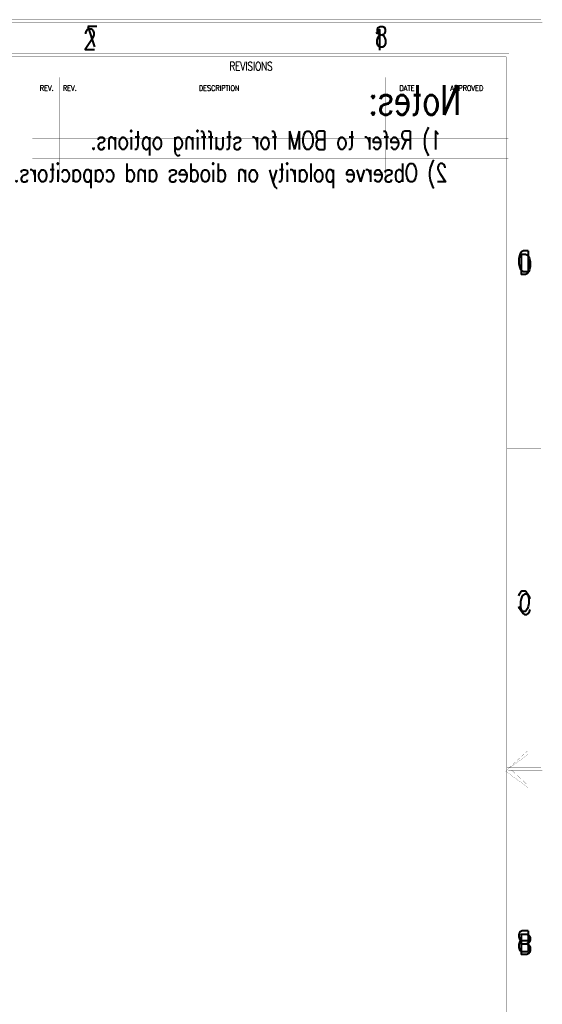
# Model space of a CAD drawing. Extents: x -4.8 to 11.7, y -3.6 to 8.1.
# Tile 53 of 53: x 7.9 to 11.7, y 1 to 8.1. Entities that reach past the tile are written whole.
import ezdxf

# ---------------------------------------------------------------- set-up
doc = ezdxf.new("R2010")
doc.units = 0
for name, color, linetype in [('2D_LINE_129', 2, 'CONTINUOUS'), ('2D_LINE_130', 106, 'CONTINUOUS'), ('TEXT_129', 2, 'CONTINUOUS'), ('TEXT_130', 106, 'CONTINUOUS')]:
    doc.layers.add(name, color=color, linetype=linetype)
doc.styles.add('W0$00075', font='simplex', dxfattribs={"width": 0.75})
doc.styles.add('W0$001', font='simplex', dxfattribs={"width": 0.75})

# ---------------------------------------------------------------- blocks, each defined once
blk = doc.blocks.new('SMOOTH_0$001')
at = {"const_width": 0.0005}
blk.add_lwpolyline([(-0.00025, 0, 1), (0.00025, 0, 1)], format="xyb", close=True, dxfattribs=at)
blk = doc.blocks.new('DRAWING_89')
at = {"layer": '2D_LINE_130', "const_width": 0.001}
for points in [[(15.9061, -0.4699), (-0.5924, -0.4699), (-0.5924, 10.2056), (15.9061, 10.2056)], [(15.6787, -0.2272), (-0.3346, -0.2272), (-0.3346, 9.963), (15.6787, 9.963)]]:
    blk.add_lwpolyline(points, close=True, dxfattribs=at)
for points in [[(13.7225, 9.963), (13.7225, 10.2056)], [(15.9061, 7.1486), (15.6635, 7.1486)], [(15.6795, 4.868), (15.8099, 4.9882)], [(15.9061, 4.8679), (15.6635, 4.8679)], [(15.6795, 4.868), (15.8099, 4.7453)]]:
    blk.add_lwpolyline(points, dxfattribs=at)
at = {"layer": '2D_LINE_130'}
for p in [(13.7225, 10.2056), (15.9061, 10.2056), (13.7225, 9.963), (15.6787, 9.963), (15.6635, 7.1486), (15.9061, 7.1486), (15.8099, 4.9882), (15.6635, 4.8679), (15.6795, 4.868), (15.6795, 4.868), (15.9061, 4.8679), (15.8099, 4.7453)]:
    blk.add_blockref('SMOOTH_0$001', p, dxfattribs=at)
at = {"layer": 'TEXT_130', "style": 'W0$00075', "text_generation_flag": 2, "width": 0.75}
for s, height, p in [('7', 0.1456, (12.752, 10.0115)), ('8', 0.1456, (14.8143, 10.0115)), ('Notes: ', 0.21, (15.336, 9.528)), ('1) Refer to BOM for stuffing options.', 0.13125, (15.201, 9.2805)), ('2) Observe polarity on diodes and capacitors.', 0.13125, (15.2385, 9.048)), ('D', 0.1456, (15.8333, 8.4102)), ('C', 0.1456, (15.8333, 5.984)), ('B', 0.1456, (15.8333, 3.5577))]:
    blk.add_text(s, height=height, dxfattribs=at).set_placement(p)
blk = doc.blocks.new('DRAWING_94')
at = {"layer": '2D_LINE_129', "const_width": 0.001}
blk.add_lwpolyline([(0, 0), (16.4985, 0), (16.4985, 10.6755), (0, 10.6755)], close=True, dxfattribs=at)
at = {"layer": '2D_LINE_129'}
blk.add_blockref('SMOOTH_0$001', (16.4985, 10.6755), dxfattribs=at)
blk = doc.blocks.new('DRAWING_98')
at = {"layer": '2D_LINE_129', "const_width": 0.001}
blk.add_lwpolyline([(0, 0), (0, 0.2426)], dxfattribs=at)
at = {"layer": '2D_LINE_129'}
for p in [(0, 0.2426), (0, 0)]:
    blk.add_blockref('SMOOTH_0$001', p, dxfattribs=at)
blk = doc.blocks.new('DRAWING_99')
at = {"layer": '2D_LINE_129', "const_width": 0.001}
blk.add_lwpolyline([(0, 0), (0.2426, 0)], dxfattribs=at)
at = {"layer": '2D_LINE_129'}
for p in [(0, 0), (0.2426, 0)]:
    blk.add_blockref('SMOOTH_0$001', p, dxfattribs=at)
blk = doc.blocks.new('DRAWING_100')
at = {"layer": '2D_LINE_129', "const_width": 0.001}
blk.add_lwpolyline([(0, 0), (0.1641, 0.1206)], dxfattribs=at)
at = {"layer": '2D_LINE_129'}
for p in [(0.1641, 0.1206), (0, 0)]:
    blk.add_blockref('SMOOTH_0$001', p, dxfattribs=at)
blk = doc.blocks.new('DRAWING_101')
at = {"layer": '2D_LINE_129', "const_width": 0.001}
blk.add_lwpolyline([(0, 0), (-0.1641, 0.1201)], dxfattribs=at)
at = {"layer": '2D_LINE_129'}
for p in [(-0.1641, 0.1201), (0, 0)]:
    blk.add_blockref('SMOOTH_0$001', p, dxfattribs=at)
blk = doc.blocks.new('DRAWING_102')
at = {"layer": '2D_LINE_129', "const_width": 0.001}
blk.add_lwpolyline([(0, 0), (0.2426, 0)], dxfattribs=at)
at = {"layer": '2D_LINE_129'}
for p in [(0, 0), (0.2426, 0)]:
    blk.add_blockref('SMOOTH_0$001', p, dxfattribs=at)
blk = doc.blocks.new('DRAWING_103')
at = {"layer": '2D_LINE_129', "const_width": 0.001}
blk.add_lwpolyline([(0, 0), (-3.3968, 0)], dxfattribs=at)
at = {"layer": '2D_LINE_129'}
for p in [(-3.3968, 0), (0, 0)]:
    blk.add_blockref('SMOOTH_0$001', p, dxfattribs=at)
blk = doc.blocks.new('DRAWING_104')
at = {"layer": '2D_LINE_129', "const_width": 0.001}
blk.add_lwpolyline([(0, 0), (-3.3968, 0)], dxfattribs=at)
at = {"layer": '2D_LINE_129'}
for p in [(-3.3968, 0), (0, 0)]:
    blk.add_blockref('SMOOTH_0$001', p, dxfattribs=at)
blk = doc.blocks.new('DRAWING_105')
at = {"layer": '2D_LINE_129', "const_width": 0.001}
blk.add_lwpolyline([(0, 0), (-3.3968, 0)], dxfattribs=at)
at = {"layer": '2D_LINE_129'}
for p in [(-3.3968, 0), (0, 0)]:
    blk.add_blockref('SMOOTH_0$001', p, dxfattribs=at)
blk = doc.blocks.new('DRAWING_106')
at = {"layer": '2D_LINE_129', "const_width": 0.001}
blk.add_lwpolyline([(0, 0), (-3.3968, 0)], dxfattribs=at)
at = {"layer": '2D_LINE_129'}
for p in [(-3.3968, 0), (0, 0)]:
    blk.add_blockref('SMOOTH_0$001', p, dxfattribs=at)
blk = doc.blocks.new('DRAWING_107')
at = {"layer": '2D_LINE_129', "const_width": 0.001}
blk.add_lwpolyline([(0, 0), (-3.3968, 0)], dxfattribs=at)
at = {"layer": '2D_LINE_129'}
for p in [(-3.3968, 0), (0, 0)]:
    blk.add_blockref('SMOOTH_0$001', p, dxfattribs=at)
blk = doc.blocks.new('DRAWING_108')
at = {"layer": '2D_LINE_129', "const_width": 0.001}
blk.add_lwpolyline([(0, 0), (-3.3968, 0)], dxfattribs=at)
at = {"layer": '2D_LINE_129'}
for p in [(-3.3968, 0), (0, 0)]:
    blk.add_blockref('SMOOTH_0$001', p, dxfattribs=at)
blk = doc.blocks.new('DRAWING_109')
at = {"layer": '2D_LINE_129', "const_width": 0.001}
blk.add_lwpolyline([(0, 0), (0, -0.7279)], dxfattribs=at)
at = {"layer": '2D_LINE_129'}
for p in [(0, 0), (0, -0.7279)]:
    blk.add_blockref('SMOOTH_0$001', p, dxfattribs=at)
blk = doc.blocks.new('DRAWING_110')
at = {"layer": '2D_LINE_129', "const_width": 0.001}
blk.add_lwpolyline([(0, 0), (0, -0.7279)], dxfattribs=at)
at = {"layer": '2D_LINE_129'}
for p in [(0, 0), (0, -0.7279)]:
    blk.add_blockref('SMOOTH_0$001', p, dxfattribs=at)
blk = doc.blocks.new('DRAWING_111')
at = {"layer": '2D_LINE_129', "const_width": 0.001}
blk.add_lwpolyline([(0, 0), (0, -0.7279)], dxfattribs=at)
at = {"layer": '2D_LINE_129'}
for p in [(0, 0), (0, -0.7279)]:
    blk.add_blockref('SMOOTH_0$001', p, dxfattribs=at)
blk = doc.blocks.new('DRAWING_112')
at = {"layer": '2D_LINE_129', "const_width": 0.001}
blk.add_lwpolyline([(0, 0), (0, -0.7279)], dxfattribs=at)
at = {"layer": '2D_LINE_129'}
for p in [(0, 0), (0, -0.7279)]:
    blk.add_blockref('SMOOTH_0$001', p, dxfattribs=at)
blk = doc.blocks.new('DRAWING_113')
at = {"layer": '2D_LINE_129', "const_width": 0.001}
blk.add_lwpolyline([(0, 0), (0, -0.87345)], dxfattribs=at)
at = {"layer": '2D_LINE_129'}
for p in [(0, 0), (0, -0.87345)]:
    blk.add_blockref('SMOOTH_0$001', p, dxfattribs=at)
blk = doc.blocks.new('DRAWING_114')
at = {"layer": '2D_LINE_129', "const_width": 0.001}
blk.add_lwpolyline([(0, 0), (0, 0.2426)], dxfattribs=at)
at = {"layer": '2D_LINE_129'}
for p in [(0, 0.2426), (0, 0)]:
    blk.add_blockref('SMOOTH_0$001', p, dxfattribs=at)
blk = doc.blocks.new('DRAWING_117')
at = {"layer": '2D_LINE_129', "const_width": 0.001}
blk.add_lwpolyline([(0, 0), (16.0133, 0), (16.0133, 10.1903), (0, 10.1903)], close=True, dxfattribs=at)
at = {"layer": '2D_LINE_129'}
blk.add_blockref('SMOOTH_0$001', (16.0133, 10.1903), dxfattribs=at)

msp = doc.modelspace()

# ---------------------------------------------------------------- block references
for name, p in [('DRAWING_89', (-4.2394, -2.1304)), ('DRAWING_94', (-4.8225, -2.6223)), ('DRAWING_114', (9.4924, 7.8106)), ('DRAWING_117', (-4.5951, -2.3796)), ('DRAWING_113', (8.0366, 7.8106)), ('DRAWING_103', (11.4334, 7.665)), ('DRAWING_112', (8.2307, 7.665)), ('DRAWING_111', (8.4248, 7.665)), ('DRAWING_110', (10.5599, 7.665)), ('DRAWING_109', (10.9481, 7.665)), ('DRAWING_104', (11.4334, 7.5195)), ('DRAWING_105', (11.4334, 7.3739)), ('DRAWING_106', (11.4334, 7.2283)), ('DRAWING_107', (11.4334, 7.0827)), ('DRAWING_108', (11.4334, 6.9372)), ('DRAWING_102', (11.4334, 4.9962)), ('DRAWING_100', (11.4132, 2.7143)), ('DRAWING_98', (11.579, 2.5942)), ('DRAWING_101', (11.5773, 2.5942)), ('DRAWING_99', (11.4334, 2.7155))]:
    msp.add_blockref(name, p)

# ---------------------------------------------------------------- texts
at = {"layer": 'TEXT_129', "style": 'W0$001', "width": 0.75}
for s, height, p in [('2', 0.1456, (8.4006, 7.864)), ('1', 0.1456, (10.4629, 7.8591)), ('REVISIONS', 0.06066, (9.4439, 7.7136)), ('REV.', 0.03882, (8.09, 7.568)), ('REV.', 0.03882, (8.255, 7.568)), ('DESCRIPTION', 0.03882, (9.2255, 7.568)), ('DATE', 0.03882, (10.657, 7.568)), ('APPROVED', 0.03882, (11.0209, 7.568)), ('D', 0.1456, (11.5062, 6.2578)), ('C', 0.1456, (11.5062, 3.8316)), ('B', 0.1456, (11.5062, 1.4053))]:
    msp.add_text(s, height=height, dxfattribs=at).set_placement(p)

doc.saveas('drawing.dxf')
